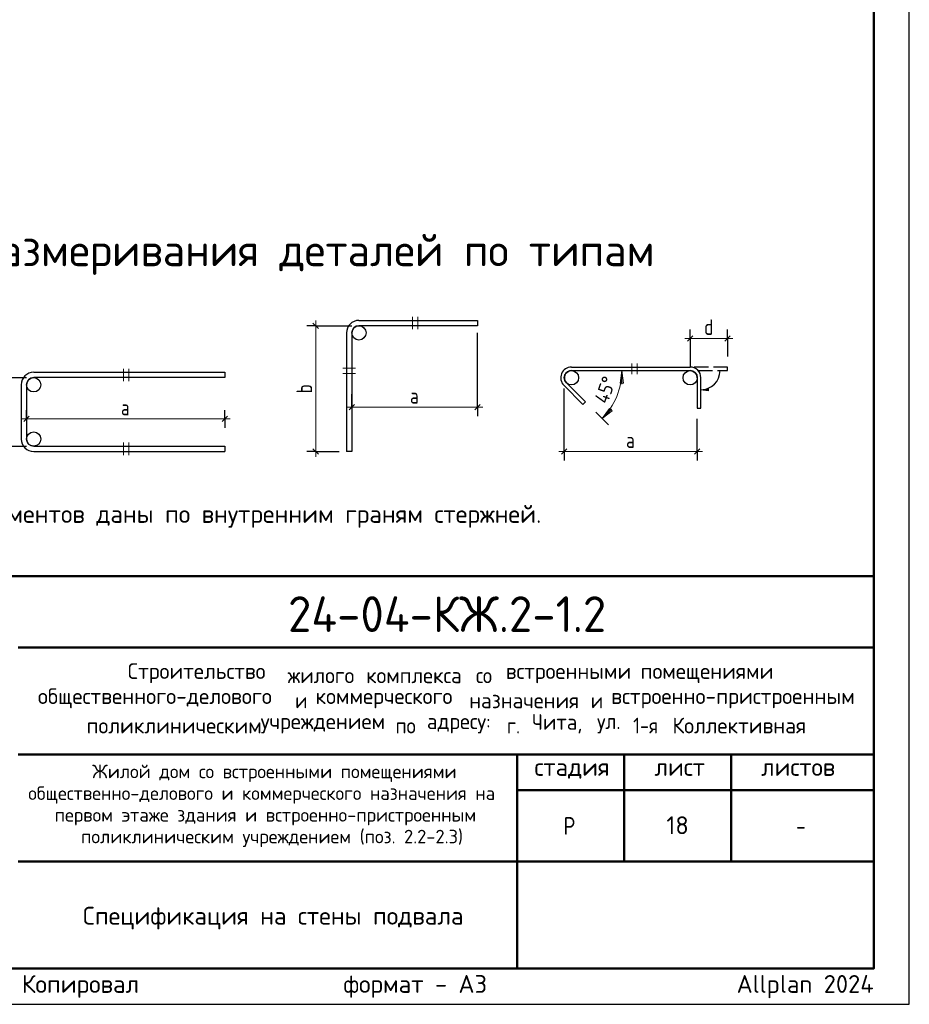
# Model space of a CAD drawing. Header units: millimetres. Extents: x 0 to 50400, y 0 to 35640.
# Tile 6 of 7: x 35426 to 50400, y 0 to 16564. Entities that reach past the tile are written whole.
import ezdxf

# ---------------------------------------------------------------- set-up
doc = ezdxf.new("R2010")
doc.units = ezdxf.units.MM
doc.linetypes.add('______2', pattern=[324, 240, -84])
doc.layers.add('Standard', color=7, linetype='Continuous', lineweight=25)
doc.layers.add('Надписи', color=7, linetype='Continuous', lineweight=25)
doc.styles.add('ISOCPEUR', font='txt')

msp = doc.modelspace()

# ---------------------------------------------------------------- hatches: boundary and pattern name
at = {"layer": 'Standard', "linetype": 'Continuous', "lineweight": -3, "transparency": 33554687}
msp.add_hatch(color=7, dxfattribs=at).paths.add_polyline_path([(47017, 10319), (46891, 10337), (47017, 10355)], flags=16)

# ---------------------------------------------------------------- linework, layer by layer
at = {"layer": 'Standard', "color": 7, "linetype": 'Continuous', "lineweight": 25, "transparency": 33554687}
for p, q in [((40363, 11460), (40453, 11370)), ((40926, 11295), (40926, 9299)), ((41016, 11295), (41016, 9299)), ((46666, 11155), (46756, 11245)), ((47297, 11155), (47387, 11245)), ((44713, 10720), (46711, 10720)), ((44713, 10660), (46711, 10660)), ((35452, 10422), (35452, 9509)), ((35542, 10422), (35542, 9509)), ((40971, 9999), (41061, 10089)), ((43088, 9999), (43178, 10089)), ((35497, 9802), (35587, 9892)), ((38834, 9802), (38924, 9892)), ((35662, 9389), (38879, 9389)), ((35662, 9299), (38879, 9299)), ((38879, 9389), (38879, 9299)), ((40363, 9344), (40453, 9254)), ((41016, 9299), (40926, 9299)), ((44548, 9254), (44638, 9344)), ((46786, 9254), (46876, 9344)), ((49800, 600), (49800, 7200)), ((27600, 600), (49800, 600)), ((27600, 600), (49800, 600)), ((27600, 600), (49800, 600))]:
    msp.add_line(p, q, dxfattribs=at)
at = {"layer": 'Standard', "color": 7, "linetype": 'Continuous', "lineweight": 13, "transparency": 33554687}
for p, q in [((40408, 11415), (40408, 11505)), ((42038, 11565), (42038, 11355)), ((42128, 11355), (42128, 11565)), ((46711, 11200), (46621, 11200)), ((46711, 11200), (47342, 11200)), ((47342, 11200), (47432, 11200)), ((45727, 10600), (45727, 10780)), ((45817, 10780), (45817, 10600)), ((37172, 10692), (37172, 10482)), ((37262, 10482), (37262, 10692)), ((40866, 10703), (41076, 10703)), ((41076, 10613), (40866, 10613)), ((45562, 10660), (45412, 10660)), ((45562, 10660), (45532, 10450)), ((45592, 10450), (45562, 10660)), ((45562, 10660), (45562, 10435)), ((45562, 10660), (45562, 10660)), ((45562, 10660), (45712, 10660)), ((45532, 10450), (45592, 10450)), ((41016, 10044), (40926, 10044)), ((41016, 10044), (43133, 10044)), ((43133, 10044), (43223, 10044)), ((45228, 9855), (45122, 9961)), ((45228, 9855), (45356, 10025)), ((45228, 9855), (45387, 10014)), ((45398, 9982), (45228, 9855)), ((45356, 10025), (45398, 9982)), ((35542, 9847), (35452, 9847)), ((35542, 9847), (38879, 9847)), ((38879, 9847), (38969, 9847)), ((45228, 9855), (45228, 9855)), ((45228, 9855), (45334, 9749)), ((37172, 9449), (37172, 9239)), ((37262, 9239), (37262, 9449)), ((40408, 9299), (40408, 9209)), ((44593, 9299), (44503, 9299)), ((44593, 9299), (46831, 9299)), ((46831, 9299), (46921, 9299))]:
    msp.add_line(p, q, dxfattribs=at)
at = {"layer": 'Standard', "color": 253, "linetype": 'Continuous', "lineweight": -3, "true_color": 0xa0a0a0, "transparency": 33554687}
for p, q in [((40408, 11415), (40258, 11415)), ((40408, 11415), (40558, 11415)), ((43133, 10044), (43133, 11295)), ((46711, 11200), (46711, 11350)), ((47342, 11200), (47342, 11350)), ((46711, 11200), (46711, 11050)), ((46711, 11200), (46711, 10720)), ((47342, 11200), (47342, 11050)), ((47342, 11200), (47342, 10900)), ((44593, 9299), (44593, 10360)), ((41016, 10044), (41016, 10265)), ((41016, 10044), (41016, 10194)), ((43133, 10044), (43133, 10194)), ((35542, 9847), (35542, 9997)), ((38879, 9847), (38879, 9997)), ((41016, 10044), (41016, 9894)), ((43133, 10044), (43133, 9894)), ((35542, 9847), (35542, 9697)), ((38879, 9847), (38879, 9697)), ((46831, 9299), (46831, 9849)), ((44593, 9299), (44593, 9449)), ((46831, 9299), (46831, 9449)), ((34934, 9389), (35542, 9389)), ((40408, 9299), (40258, 9299)), ((40408, 9299), (40558, 9299)), ((40408, 9299), (40806, 9299)), ((44593, 9299), (44593, 9149)), ((46831, 9299), (46831, 9149))]:
    msp.add_line(p, q, dxfattribs=at)
at = {"layer": 'Standard', "color": 7, "linetype": '______2', "lineweight": 25, "transparency": 33554687}
for p, q in [((47342, 10720), (46711, 10720)), ((46845, 10660), (47342, 10660)), ((47342, 10660), (47342, 10720))]:
    msp.add_line(p, q, dxfattribs=at)
at = {"layer": 'Standard', "color": 251, "linetype": 'Continuous', "lineweight": -3, "true_color": 0x656565, "transparency": 33554687}
for p, q in [((46891, 10337), (47017, 10355)), ((46891, 10337), (46891, 10337)), ((46891, 10337), (46891, 10337)), ((46891, 10337), (46891, 10337)), ((47017, 10319), (46891, 10337)), ((47017, 10355), (47017, 10319)), ((47017, 10337), (47026, 10337))]:
    msp.add_line(p, q, dxfattribs=at)
at = {"layer": 'Standard', "color": 7, "linetype": 'Continuous', "lineweight": 50, "transparency": 33554687}
for p, q in [((27600, 7200), (49800, 7200)), ((35400, 6000), (49800, 6000)), ((35400, 4200), (49800, 4200)), ((43800, 2400), (43800, 4200)), ((45600, 2400), (45600, 4200)), ((47400, 2400), (47400, 4200)), ((43800, 3600), (49800, 3600)), ((35400, 2400), (49800, 2400)), ((43800, 600), (43800, 2400)), ((43800, 600), (43800, 2400))]:
    msp.add_line(p, q, dxfattribs=at)
at = {"layer": 'Standard', "color": 7, "linetype": 'Continuous', "lineweight": 25, "transparency": 33554687}
msp.add_lwpolyline([(0, 0), (50400, 0), (50400, 35640), (0, 35640), (0, 0)], close=True, dxfattribs=at)
at = {"layer": 'Standard', "color": 7, "linetype": 'Continuous', "lineweight": 50, "transparency": 33554687}
msp.add_lwpolyline([(2400, 35040), (49800, 35040), (49800, 600), (2400, 600), (2400, 35040)], close=True, dxfattribs=at)
at = {"layer": 'Standard', "color": 7, "linetype": 'Continuous', "lineweight": 25, "transparency": 33554687}
for points in [[(41136, 11505), (43133, 11505), (43133, 11415), (41136, 11415)], [(35662, 10632), (38879, 10632), (38879, 10542), (35662, 10542)], [(44585, 10413), (44906, 10092), (44949, 10134), (44628, 10455)], [(46831, 10540), (46831, 10029), (46891, 10029), (46891, 10540)]]:
    msp.add_lwpolyline(points, dxfattribs=at)
at = {"layer": 'Standard', "color": 253, "linetype": 'Continuous', "lineweight": -3, "true_color": 0xa0a0a0, "transparency": 33554687}
for points in [[(40408, 11415), (40852, 11415), (40852, 11415), (41016, 11415)], [(34934, 10542), (35331, 10542), (35331, 10542), (35542, 10542)]]:
    msp.add_lwpolyline(points, dxfattribs=at)
at = {"layer": 'Standard', "color": 7, "linetype": 'Continuous', "lineweight": 13, "transparency": 33554687}
msp.add_lwpolyline([(40408, 11415), (40408, 10265), (40408, 10265), (40408, 9299)], dxfattribs=at)
at = {"layer": 'Standard', "color": 9, "linetype": 'Continuous', "lineweight": -3, "true_color": 0xc7c7c7, "transparency": 33554687}
for centre in [(41136, 11295), (44713, 10540), (46711, 10540), (35662, 10422), (35662, 9509)]:
    msp.add_circle(centre, 120, dxfattribs=at)
at = {"layer": 'Standard', "color": 7, "linetype": 'Continuous', "lineweight": 25, "transparency": 33554687}
for centre, radius, start, end in [((41136, 11295), 210, 90, 180), ((41136, 11295), 120, 90, 180), ((35662, 10422), 210, 90, 180), ((44713, 10540), 180, 90, 225), ((44713, 10540), 120, 90, 225), ((46711, 10540), 180, 0, 90), ((46711, 10540), 120, 0, 90), ((35662, 10422), 120, 90, 180), ((35662, 9509), 210, 180, 270), ((35662, 9509), 120, 180, 270)]:
    msp.add_arc(centre, radius, start, end, dxfattribs=at)
at = {"layer": 'Standard', "color": 7, "linetype": 'Continuous', "lineweight": 13, "transparency": 33554687}
msp.add_arc((44423, 10660), 1139, 315, 0, dxfattribs=at)
at = {"layer": 'Standard', "color": 251, "linetype": 'Continuous', "lineweight": -3, "true_color": 0x656565, "transparency": 33554687}
msp.add_arc((46891, 10660), 323, 270, 0, dxfattribs=at)

# ---------------------------------------------------------------- texts
at = {"layer": 'Standard', "color": 7, "linetype": 'Continuous', "lineweight": 50, "transparency": 33554687, "attachment_point": 7, "style": 'ISOCPEUR'}
for s, insert, char_height, width in [('\\W0.99;Схема образмеривания деталей по типам', (31828, 12270), 540, 14650.47), ('\\W0.96;24-04-КЖ.2-1.2', (39942, 6262), 600, 5924.13)]:
    msp.add_mtext(s, dxfattribs=dict(at, insert=insert, char_height=char_height, width=width))
at = {"layer": 'Standard', "color": 7, "linetype": 'Continuous', "lineweight": 25, "transparency": 33554687, "style": 'ISOCPEUR'}
for s, insert, char_height, width, attachment_point in [('\\W0.78;d', (46947, 11260), 264, 287.23, 7), ('\\W0.78;a', (41996, 10104), 264, 287.23, 7), ('\\W0.78;a', (37131, 9907), 264, 287.23, 7), ('\\W0.78;a', (45633, 9359), 264, 287.23, 7), ('\\W1.00;* - Размеры гнутых элементов даны по внутренним граням стержней. ', (30577, 8017), 300, 13987.13, 7), ('\\W0.98;Строительство ', (37245, 5402), 264, 2820.83, 7), ('\\W0.96;жилого ', (39937, 5402), 264, 1446.12, 7), ('\\W0.97;комплекса ', (41257, 5402), 264, 1975.29, 7), ('\\W0.90;со ', (43105, 5402), 264, 620.97, 7), ('\\W0.98;встроенными ', (43607, 5402), 264, 2398.16, 7), ('\\W0.98;помещениями', (45877, 5402), 264, 2292.21, 7), ('\\W0.99;общественного-делового ', (35733, 4980), 264, 4457.19, 7), ('\\W0.87;и ', (40063, 4980), 264, 457.48, 7), ('\\W0.98;коммерческого ', (40406, 4980), 264, 2714.91, 7), ('\\W0.97;назначения ', (42993, 4980), 264, 2173.24, 7), ('\\W0.87;и ', (45039, 4980), 264, 457.46, 7), ('\\W0.99;встроенно-пристроенным', (45382, 4980), 264, 4298.92, 7), ('\\W0.95;Чита, ', (44049, 4557), 264, 1221.07, 7), ('\\W0.86;1-я ', (45752, 4557), 264, 773.52, 7), ('\\W0.98;Коллективная', (46412, 4557), 264, 2450.61, 7), ('\\W0.98;поликлиническим ', (36552, 4557), 264, 3058.06, 7), ('\\W0.98;учреждением ', (39482, 4557), 264, 2397.9, 7), ('\\W0.91;по ', (41752, 4557), 264, 647.69, 7), ('\\W0.96;адресу: ', (42280, 4557), 264, 1472.67, 7), ('\\W0.89;г. ', (43627, 4557), 264, 539.49, 7), ('\\W0.92;ул. ', (45145, 4557), 264, 728.23, 7), ('\\W0.99;стадия    лист     листов', (44091, 3795), 300, 5247.11, 7), ('\\W0.80;Р', (44580, 2850), 300, 359.84, 7), ('\\W0.78;-', (48495, 2850), 300, 326.39, 7), ('\\A1;{\\fISOCPEUR|i0|b0;\\H300.000000;\\W1.000000;\\C7;Спецификация на стены подвала}\\P', (39693, 1640), 300, 6448.58, 2)]:
    msp.add_mtext(s, dxfattribs=dict(at, insert=insert, char_height=char_height, width=width, attachment_point=attachment_point))
at = {"layer": 'Standard', "color": 7, "linetype": 'Continuous', "lineweight": 25, "transparency": 33554687, "insert": (40348, 10278), "char_height": 264, "width": 287.26, "attachment_point": 7, "rotation": 90, "style": 'ISOCPEUR'}
msp.add_mtext('\\W0.78;b', dxfattribs=at)
at = {"layer": 'Standard', "color": 7, "linetype": 'Continuous', "lineweight": 18, "transparency": 33554687, "insert": (45319, 10085), "char_height": 240, "width": 613.34, "attachment_point": 7, "rotation": 70.1429, "style": 'ISOCPEUR'}
msp.add_mtext('\\W0.91;45%%d', dxfattribs=at)
at = {"layer": 'Standard', "color": 7, "linetype": 'Continuous', "lineweight": 18, "transparency": 33554687, "char_height": 228, "attachment_point": 7, "style": 'ISOCPEUR'}
for s, insert, width in [('\\W0.99;Жилой дом со встроенными помещениями', (36647, 3741), 6015.25), ('\\W0.99;общественно-делового и коммерческого назначения на', (35570, 3376), 8168.16), ('\\W0.99;первом этаже здания и встроенно-пристроенным', (36015, 3011), 7279.77), ('\\W0.99;поликлиническим учреждением (поз. 2.2-2.3)', (36459, 2646), 6390.3)]:
    msp.add_mtext(s, dxfattribs=dict(at, insert=insert, width=width))
at = {"layer": 'Standard', "color": 8, "linetype": 'Continuous', "lineweight": 13, "transparency": 33554687, "insert": (49800, 297), "char_height": 300, "width": 14099.36, "attachment_point": 6, "style": 'ISOCPEUR'}
msp.add_mtext('\\A1;{\\fISOCPEUR|i0|b0;\\H300.000000;\\W1.000000;\\C8;Копировал                  формат - А3                      Allplan 2024}\\P', dxfattribs=at)
at = {"layer": 'Надписи', "color": 7, "linetype": 'Continuous', "lineweight": 13, "transparency": 33554687, "insert": (46500, 3012), "char_height": 300, "width": 472.5, "attachment_point": 5, "style": 'ISOCPEUR'}
msp.add_mtext('\\A1;{\\fISOCPEUR|i0|b0;\\H300.000000;\\W1.000000;\\C7;18}\\P', dxfattribs=at)

doc.saveas('drawing.dxf')
